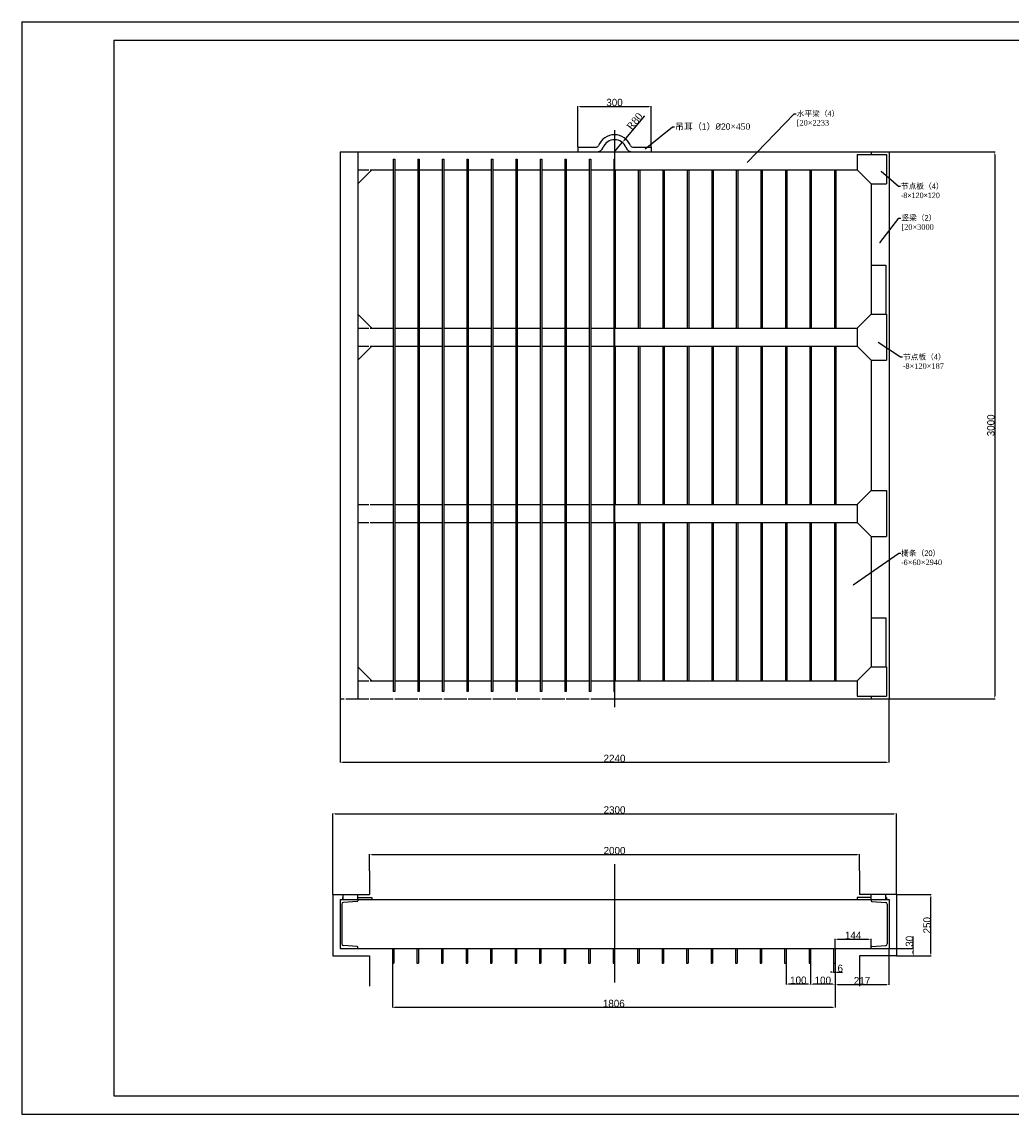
# Model space of a CAD drawing. Header units: millimetres. Extents: x 153 to 6453, y 1859 to 6314.
# Tile 1 of 2: x 153 to 4189, y 1859 to 6314. Entities that reach past the tile are written whole.
import ezdxf
from ezdxf import colors
from ezdxf.entities.mleader import LeaderData, LeaderLine
from ezdxf.math import Vec2, Vec3

# ---------------------------------------------------------------- set-up
doc = ezdxf.new("R2010")
doc.units = ezdxf.units.MM
doc.dimstyles.new('ISO-25', dxfattribs={"dimtxt": 30, "dimasz": 10, "dimexe": 1.25, "dimexo": 0.625, "dimtad": 1, "dimtxsty": 'Standard', "dimcen": 2.5, "dimadec": 0, "dimazin": 0, "dimtfac": 1, "dimtmove": 0, "dimatfit": 3, "dimfxl": 1, "dimarcsym": 0})

# ---------------------------------------------------------------- blocks, each defined once
blk = doc.blocks.new('*D2')
at = {"color": 0, "lineweight": -2}
for p, q in [((2420.9, 5804.1), (2420.9, 5970.8)), ((2720.9, 5804.1), (2720.9, 5970.8)), ((2430.9, 5969.5), (2710.9, 5969.5))]:
    blk.add_line(p, q, dxfattribs=at)
at = {"color": 0}
for points in [[(2430.9, 5971.2), (2430.9, 5967.8), (2420.9, 5969.5)], [(2710.9, 5971.2), (2710.9, 5967.8), (2720.9, 5969.5)]]:
    blk.add_solid(points, dxfattribs=at)
at = {"layer": 'Defpoints', "color": 0}
for p in [(2720.9, 5969.5), (2420.9, 5803.5), (2720.9, 5803.5)]:
    blk.add_point(p, dxfattribs=at)
at = {"color": 0, "insert": (2570.9, 5985.1), "char_height": 30, "attachment_point": 5}
blk.add_mtext('300', dxfattribs=at)
blk = doc.blocks.new('*D4')
at = {"color": 0, "lineweight": -2}
for p, q in [((3464.9, 2474.1), (3464.9, 2436.8)), ((3470.9, 2474.1), (3470.9, 2436.8)), ((3458.9, 2438.1), (3452.9, 2438.1)), ((3464.9, 2438.1), (3470.9, 2438.1)), ((3476.9, 2438.1), (3501.3, 2438.1))]:
    blk.add_line(p, q, dxfattribs=at)
at = {"color": 0}
for points in [[(3458.9, 2439.1), (3458.9, 2437.1), (3464.9, 2438.1)], [(3476.9, 2439.1), (3476.9, 2437.1), (3470.9, 2438.1)]]:
    blk.add_solid(points, dxfattribs=at)
at = {"layer": 'Defpoints', "color": 0}
for p in [(3464.9, 2474.7), (3470.9, 2474.7), (3470.9, 2438.1)]:
    blk.add_point(p, dxfattribs=at)
at = {"color": 0, "insert": (3492.1, 2453.7), "char_height": 30, "attachment_point": 5}
blk.add_mtext('6', dxfattribs=at)
blk = doc.blocks.new('*D5')
at = {"color": 0, "lineweight": -2}
for p, q in [((3370.9, 2474.7), (3370.9, 2388)), ((3470.9, 2436.8), (3470.9, 2388)), ((3460.9, 2389.2), (3380.9, 2389.2))]:
    blk.add_line(p, q, dxfattribs=at)
at = {"color": 0}
for points in [[(3380.9, 2390.9), (3380.9, 2387.5), (3370.9, 2389.2)], [(3460.9, 2390.9), (3460.9, 2387.5), (3470.9, 2389.2)]]:
    blk.add_solid(points, dxfattribs=at)
at = {"layer": 'Defpoints', "color": 0}
for p in [(3370.9, 2475.3), (3470.9, 2437.4), (3370.9, 2389.2)]:
    blk.add_point(p, dxfattribs=at)
at = {"color": 0, "insert": (3420.9, 2404.8), "char_height": 30, "attachment_point": 5}
blk.add_mtext('100', dxfattribs=at)
blk = doc.blocks.new('*D6')
at = {"color": 0, "lineweight": -2}
for p, q in [((3270.9, 2474.7), (3270.9, 2388.4)), ((3370.9, 2474.7), (3370.9, 2388.4)), ((3360.9, 2389.6), (3280.9, 2389.6))]:
    blk.add_line(p, q, dxfattribs=at)
at = {"color": 0}
for points in [[(3280.9, 2391.3), (3280.9, 2388), (3270.9, 2389.6)], [(3360.9, 2391.3), (3360.9, 2388), (3370.9, 2389.6)]]:
    blk.add_solid(points, dxfattribs=at)
at = {"layer": 'Defpoints', "color": 0}
for p in [(3270.9, 2475.3), (3370.9, 2475.3), (3270.9, 2389.6)]:
    blk.add_point(p, dxfattribs=at)
at = {"color": 0, "insert": (3320.9, 2405.3), "char_height": 30, "attachment_point": 5}
blk.add_mtext('100', dxfattribs=at)
blk = doc.blocks.new('*D14')
at = {"color": 0, "lineweight": -2}
for p, q in [((2692.9, 5931), (2609.2, 5829.8)), ((2570.9, 5783.5), (2602.8, 5822.1))]:
    blk.add_line(p, q, dxfattribs=at)
at = {"color": 0}
blk.add_solid([(2607.9, 5830.8), (2610.4, 5828.7), (2602.8, 5822.1)], dxfattribs=at)
at = {"layer": 'Defpoints', "color": 0}
for p in [(2602.8, 5822.1), (2570.9, 5783.5)]:
    blk.add_point(p, dxfattribs=at)
at = {"color": 0, "insert": (2649.8, 5904), "char_height": 30, "attachment_point": 5, "rotation": 50.4157}
blk.add_mtext(' {\\f@Batang|b0|i0|c0|p18;\\C256;R80}', dxfattribs=at)
blk = doc.blocks.new('*D15')
at = {"color": 0, "lineweight": -2}
for p, q in [((1450.9, 3552.9), (1450.9, 3293)), ((3690.9, 3552.9), (3690.9, 3293)), ((1460.9, 3294.3), (3680.9, 3294.3))]:
    blk.add_line(p, q, dxfattribs=at)
at = {"color": 0}
for points in [[(1460.9, 3295.9), (1460.9, 3292.6), (1450.9, 3294.3)], [(3680.9, 3295.9), (3680.9, 3292.6), (3690.9, 3294.3)]]:
    blk.add_solid(points, dxfattribs=at)
at = {"layer": 'Defpoints', "color": 0}
for p in [(1450.9, 3553.5), (3690.9, 3553.5), (3690.9, 3294.3)]:
    blk.add_point(p, dxfattribs=at)
at = {"color": 0, "insert": (2570.9, 3309.9), "char_height": 30, "attachment_point": 5}
blk.add_mtext('2240', dxfattribs=at)
blk = doc.blocks.new('*D16')
at = {"color": 0, "lineweight": -2}
for p, q in [((3691.5, 5783.5), (4123.6, 5783.5)), ((4122.3, 5773.5), (4122.3, 3563.5)), ((3691.5, 3553.5), (4123.6, 3553.5))]:
    blk.add_line(p, q, dxfattribs=at)
at = {"color": 0}
for points in [[(4120.7, 5773.5), (4124, 5773.5), (4122.3, 5783.5)], [(4120.7, 3563.5), (4124, 3563.5), (4122.3, 3553.5)]]:
    blk.add_solid(points, dxfattribs=at)
at = {"layer": 'Defpoints', "color": 0}
for p in [(3690.9, 5783.5), (3690.9, 3553.5), (4122.3, 3553.5)]:
    blk.add_point(p, dxfattribs=at)
at = {"color": 0, "insert": (4106.7, 4668.5), "char_height": 30, "attachment_point": 5, "rotation": 90}
blk.add_mtext('3000', dxfattribs=at)
blk = doc.blocks.new('*D19')
at = {"color": 0, "lineweight": -2}
for p, q in [((1570.9, 2851.9), (1570.9, 2919.5)), ((1580.9, 2918.3), (3560.9, 2918.3)), ((3570.9, 2851.9), (3570.9, 2919.5))]:
    blk.add_line(p, q, dxfattribs=at)
at = {"color": 0}
for points in [[(1580.9, 2920), (1580.9, 2916.6), (1570.9, 2918.3)], [(3560.9, 2920), (3560.9, 2916.6), (3570.9, 2918.3)]]:
    blk.add_solid(points, dxfattribs=at)
at = {"layer": 'Defpoints', "color": 0}
for p in [(3570.9, 2918.3), (1570.9, 2851.3), (3570.9, 2851.3)]:
    blk.add_point(p, dxfattribs=at)
at = {"color": 0, "insert": (2570.9, 2933.9), "char_height": 30, "attachment_point": 5}
blk.add_mtext('2000', dxfattribs=at)
blk = doc.blocks.new('*D20')
at = {"color": 0, "lineweight": -2}
for p, q in [((1420.9, 2755.3), (1420.9, 3085.3)), ((1430.9, 3084.1), (3710.9, 3084.1)), ((3720.9, 2755.3), (3720.9, 3085.3))]:
    blk.add_line(p, q, dxfattribs=at)
at = {"color": 0}
for points in [[(1430.9, 3085.8), (1430.9, 3082.4), (1420.9, 3084.1)], [(3710.9, 3085.8), (3710.9, 3082.4), (3720.9, 3084.1)]]:
    blk.add_solid(points, dxfattribs=at)
at = {"layer": 'Defpoints', "color": 0}
for p in [(3720.9, 3084.1), (1420.9, 2754.7), (3720.9, 2754.7)]:
    blk.add_point(p, dxfattribs=at)
at = {"color": 0, "insert": (2570.9, 3099.7), "char_height": 30, "attachment_point": 5}
blk.add_mtext('2300', dxfattribs=at)
blk = doc.blocks.new('*D21')
at = {"color": 0, "lineweight": -2}
for p, q in [((1664.9, 2474.1), (1664.9, 2293.7)), ((3470.9, 2474.1), (3470.9, 2293.7)), ((1674.9, 2294.9), (3460.9, 2294.9))]:
    blk.add_line(p, q, dxfattribs=at)
at = {"color": 0}
for points in [[(1674.9, 2296.6), (1674.9, 2293.2), (1664.9, 2294.9)], [(3460.9, 2296.6), (3460.9, 2293.2), (3470.9, 2294.9)]]:
    blk.add_solid(points, dxfattribs=at)
at = {"layer": 'Defpoints', "color": 0}
for p in [(1664.9, 2474.7), (3470.9, 2474.7), (3470.9, 2294.9)]:
    blk.add_point(p, dxfattribs=at)
at = {"color": 0, "insert": (2567.9, 2310.5), "char_height": 30, "attachment_point": 5}
blk.add_mtext('1806', dxfattribs=at)
blk = doc.blocks.new('*D22')
at = {"color": 0, "lineweight": -2}
for p, q in [((3690.9, 2534.1), (3690.9, 2386.7)), ((3470.9, 2473.4), (3470.9, 2386.7)), ((3480.9, 2388), (3680.9, 2388))]:
    blk.add_line(p, q, dxfattribs=at)
at = {"color": 0}
for points in [[(3480.9, 2389.6), (3480.9, 2386.3), (3470.9, 2388)], [(3680.9, 2389.6), (3680.9, 2386.3), (3690.9, 2388)]]:
    blk.add_solid(points, dxfattribs=at)
at = {"layer": 'Defpoints', "color": 0}
for p in [(3690.9, 2534.7), (3470.9, 2474.1), (3690.9, 2388)]:
    blk.add_point(p, dxfattribs=at)
at = {"color": 0, "insert": (3580.9, 2403.6), "char_height": 30, "attachment_point": 5}
blk.add_mtext('217', dxfattribs=at)
blk = doc.blocks.new('*D23')
at = {"color": 0, "lineweight": -2}
for p, q in [((3470.9, 2535.3), (3470.9, 2573.7)), ((3480.9, 2572.5), (3607.9, 2572.5)), ((3617.9, 2540.3), (3617.9, 2573.7))]:
    blk.add_line(p, q, dxfattribs=at)
at = {"color": 0}
for points in [[(3480.9, 2574.1), (3480.9, 2570.8), (3470.9, 2572.5)], [(3607.9, 2574.1), (3607.9, 2570.8), (3617.9, 2572.5)]]:
    blk.add_solid(points, dxfattribs=at)
at = {"layer": 'Defpoints', "color": 0}
for p in [(3617.9, 2572.5), (3617.9, 2539.6), (3470.9, 2534.7)]:
    blk.add_point(p, dxfattribs=at)
at = {"color": 0, "insert": (3544.4, 2588.1), "char_height": 30, "attachment_point": 5}
blk.add_mtext('144', dxfattribs=at)
blk = doc.blocks.new('*D25')
at = {"color": 0, "lineweight": -2}
for p, q in [((3721.5, 2754.7), (3863.1, 2754.7)), ((3861.8, 2514.7), (3861.8, 2744.7)), ((3721.5, 2504.7), (3863.1, 2504.7))]:
    blk.add_line(p, q, dxfattribs=at)
at = {"color": 0}
for points in [[(3860.1, 2744.7), (3863.5, 2744.7), (3861.8, 2754.7)], [(3860.1, 2514.7), (3863.5, 2514.7), (3861.8, 2504.7)]]:
    blk.add_solid(points, dxfattribs=at)
at = {"layer": 'Defpoints', "color": 0}
for p in [(3720.9, 2754.7), (3861.8, 2754.7), (3720.9, 2504.7)]:
    blk.add_point(p, dxfattribs=at)
at = {"color": 0, "insert": (3846.2, 2629.7), "char_height": 30, "attachment_point": 5, "rotation": 90}
blk.add_mtext('250', dxfattribs=at)
blk = doc.blocks.new('*D26')
at = {"color": 0, "lineweight": -2}
for p, q in [((3790, 2534.7), (3790, 2583.9)), ((3691.5, 2534.7), (3791.3, 2534.7)), ((3722.2, 2504.7), (3791.3, 2504.7)), ((3790, 2514.7), (3790, 2524.7))]:
    blk.add_line(p, q, dxfattribs=at)
at = {"color": 0}
for points in [[(3788.3, 2524.7), (3791.7, 2524.7), (3790, 2534.7)], [(3788.3, 2514.7), (3791.7, 2514.7), (3790, 2504.7)]]:
    blk.add_solid(points, dxfattribs=at)
at = {"layer": 'Defpoints', "color": 0}
for p in [(3690.9, 2534.7), (3721.5, 2504.7), (3790, 2534.7)]:
    blk.add_point(p, dxfattribs=at)
at = {"color": 0, "insert": (3774.4, 2564.3), "char_height": 30, "attachment_point": 5, "rotation": 90}
blk.add_mtext('30', dxfattribs=at)

msp = doc.modelspace()

# ---------------------------------------------------------------- linework, layer by layer
for p, q in [((152.541, 6314.219), (152.541, 1859.219)), ((152.541, 6314.219), (6452.541, 6314.219)), ((527.541, 6239.219), (6377.541, 6239.219)), ((527.541, 6239.219), (527.541, 1934.219)), ((2570.925, 5871.785), (2570.925, 3518.98)), ((2420.925, 5803.523), (2496.763, 5803.523)), ((2420.925, 5803.523), (2420.925, 5783.523)), ((2645.087, 5803.523), (2720.925, 5803.523)), ((2720.925, 5803.523), (2720.925, 5783.523)), ((1450.925, 5783.523), (3690.925, 5783.523)), ((1450.925, 5783.523), (1450.925, 3553.523)), ((1523.925, 5783.523), (1523.925, 3553.523)), ((1667.925, 5753.523), (1673.925, 5753.523)), ((1667.925, 5753.523), (1667.925, 3583.523)), ((1673.925, 5753.523), (1673.925, 3583.523)), ((1767.925, 5753.523), (1773.925, 5753.523)), ((1767.925, 5753.523), (1767.925, 3583.523)), ((1773.925, 5753.523), (1773.925, 3583.523)), ((1867.925, 5753.523), (1873.925, 5753.523)), ((1867.925, 5753.523), (1867.925, 3583.523)), ((1873.925, 5753.523), (1873.925, 3583.523)), ((1967.925, 5753.523), (1973.925, 5753.523)), ((1967.925, 5753.523), (1967.925, 3583.523)), ((1973.925, 5753.523), (1973.925, 3583.523)), ((2067.925, 5753.523), (2073.925, 5753.523)), ((2067.925, 5753.523), (2067.925, 3583.523)), ((2073.925, 5753.523), (2073.925, 3583.523)), ((2167.925, 5753.523), (2173.925, 5753.523)), ((2167.925, 5753.523), (2167.925, 3583.523)), ((2173.925, 5753.523), (2173.925, 3583.523)), ((2267.925, 5753.523), (2273.925, 5753.523)), ((2267.925, 5753.523), (2267.925, 3583.523)), ((2273.925, 5753.523), (2273.925, 3583.523)), ((2367.925, 5753.523), (2373.925, 5753.523)), ((2367.925, 5753.523), (2367.925, 3583.523)), ((2373.925, 5753.523), (2373.925, 3583.523)), ((2420.925, 5783.523), (2496.763, 5783.523)), ((2467.925, 5753.523), (2473.925, 5753.523)), ((2467.925, 5753.523), (2467.925, 3583.523)), ((2473.925, 5753.523), (2473.925, 3583.523)), ((2567.925, 5753.523), (2570.925, 5753.523)), ((2567.925, 5753.523), (2567.925, 3583.523)), ((2567.925, 5753.523), (2567.925, 3583.523)), ((2645.087, 5783.523), (2720.925, 5783.523)), ((3560.925, 5773.523), (3560.925, 5710.523)), ((3560.925, 5773.523), (3680.925, 5773.523)), ((3617.925, 5783.523), (3617.925, 5773.523)), ((3680.925, 5773.523), (3680.925, 5653.523)), ((3690.925, 5783.523), (3690.925, 3553.523)), ((1523.925, 5710.523), (1567.925, 5710.523)), ((1580.925, 5710.523), (1523.925, 5653.523)), ((1573.925, 5710.523), (1667.925, 5710.523)), ((1673.925, 5710.523), (1767.925, 5710.523)), ((1773.925, 5710.523), (1867.925, 5710.523)), ((1873.925, 5710.523), (1967.925, 5710.523)), ((1973.925, 5710.523), (2067.925, 5710.523)), ((2073.925, 5710.523), (2167.925, 5710.523)), ((2173.925, 5710.523), (2267.925, 5710.523)), ((2273.925, 5710.523), (2367.925, 5710.523)), ((2373.925, 5710.523), (2467.925, 5710.523)), ((2473.925, 5710.523), (2567.925, 5710.523)), ((2570.925, 5710.523), (3560.925, 5710.523)), ((2573.925, 5710.523), (2573.925, 5064.523)), ((2667.925, 5710.523), (2667.925, 5064.523)), ((2673.925, 5710.523), (2673.925, 5064.523)), ((2767.925, 5710.523), (2767.925, 5064.523)), ((2773.925, 5710.523), (2773.925, 5064.523)), ((2867.925, 5710.523), (2867.925, 5064.523)), ((2873.925, 5710.523), (2873.925, 5064.523)), ((2967.925, 5710.523), (2967.925, 5064.523)), ((2973.925, 5710.523), (2973.925, 5064.523)), ((3067.925, 5710.523), (3067.925, 5064.523)), ((3073.925, 5710.523), (3073.925, 5064.523)), ((3167.925, 5710.523), (3167.925, 5064.523)), ((3173.925, 5710.523), (3173.925, 5064.523)), ((3267.925, 5710.523), (3267.925, 5064.523)), ((3273.925, 5710.523), (3273.925, 5064.523)), ((3367.925, 5710.523), (3367.925, 5064.523)), ((3373.925, 5710.523), (3373.925, 5064.523)), ((3467.925, 5710.523), (3467.925, 5064.523)), ((3473.925, 5710.523), (3473.925, 5064.523)), ((3560.925, 5710.523), (3617.925, 5653.523)), ((3617.925, 5653.523), (3617.925, 5121.523)), ((3617.925, 5653.523), (3680.925, 5653.523)), ((3617.925, 5321.523), (3677.925, 5321.523)), ((3677.925, 5321.523), (3677.925, 5121.523)), ((1580.925, 5064.523), (1523.925, 5121.523)), ((3560.925, 5064.523), (3617.925, 5121.523)), ((3617.925, 5121.523), (3680.925, 5121.523)), ((3680.925, 5121.523), (3680.925, 4934.523)), ((3680.925, 5121.523), (3680.925, 4934.523)), ((1523.925, 5064.523), (1567.925, 5064.523)), ((1573.925, 5064.523), (1667.925, 5064.523)), ((1673.925, 5064.523), (1767.925, 5064.523)), ((1773.925, 5064.523), (1867.925, 5064.523)), ((1873.925, 5064.523), (1967.925, 5064.523)), ((1973.925, 5064.523), (2067.925, 5064.523)), ((2073.925, 5064.523), (2167.925, 5064.523)), ((2173.925, 5064.523), (2267.925, 5064.523)), ((2273.925, 5064.523), (2367.925, 5064.523)), ((2373.925, 5064.523), (2467.925, 5064.523)), ((2473.925, 5064.523), (2567.925, 5064.523)), ((2570.925, 5064.523), (3560.925, 5064.523)), ((3560.925, 5064.523), (3560.925, 4991.523)), ((1523.925, 4991.523), (1567.925, 4991.523)), ((1580.925, 4991.523), (1523.925, 4934.523)), ((1573.925, 4991.523), (1667.925, 4991.523)), ((1673.925, 4991.523), (1767.925, 4991.523)), ((1773.925, 4991.523), (1867.925, 4991.523)), ((1873.925, 4991.523), (1967.925, 4991.523)), ((1973.925, 4991.523), (2067.925, 4991.523)), ((2073.925, 4991.523), (2167.925, 4991.523)), ((2173.925, 4991.523), (2267.925, 4991.523)), ((2273.925, 4991.523), (2367.925, 4991.523)), ((2373.925, 4991.523), (2467.925, 4991.523)), ((2473.925, 4991.523), (2567.925, 4991.523)), ((2570.925, 4991.523), (3560.925, 4991.523)), ((2573.925, 4991.523), (2573.925, 4345.523)), ((2667.925, 4991.523), (2667.925, 4345.523)), ((2673.925, 4991.523), (2673.925, 4345.523)), ((2767.925, 4991.523), (2767.925, 4345.523)), ((2773.925, 4991.523), (2773.925, 4345.523)), ((2867.925, 4991.523), (2867.925, 4345.523)), ((2873.925, 4991.523), (2873.925, 4345.523)), ((2967.925, 4991.523), (2967.925, 4345.523)), ((2973.925, 4991.523), (2973.925, 4345.523)), ((3067.925, 4991.523), (3067.925, 4345.523)), ((3073.925, 4991.523), (3073.925, 4345.523)), ((3167.925, 4991.523), (3167.925, 4345.523)), ((3173.925, 4991.523), (3173.925, 4345.523)), ((3267.925, 4991.523), (3267.925, 4345.523)), ((3273.925, 4991.523), (3273.925, 4345.523)), ((3367.925, 4991.523), (3367.925, 4345.523)), ((3373.925, 4991.523), (3373.925, 4345.523)), ((3467.925, 4991.523), (3467.925, 4345.523)), ((3473.925, 4991.523), (3473.925, 4345.523)), ((3560.925, 4991.523), (3617.925, 4934.523)), ((3617.925, 4934.523), (3617.925, 4402.523)), ((3617.925, 4934.523), (3680.925, 4934.523)), ((3560.925, 4345.523), (3617.925, 4402.523)), ((3617.925, 4402.523), (3680.925, 4402.523)), ((3680.925, 4402.523), (3680.925, 4215.523)), ((1523.925, 4345.523), (1567.925, 4345.523)), ((1573.925, 4345.523), (1667.925, 4345.523)), ((1673.925, 4345.523), (1767.925, 4345.523)), ((1773.925, 4345.523), (1867.925, 4345.523)), ((1873.925, 4345.523), (1967.925, 4345.523)), ((1973.925, 4345.523), (2067.925, 4345.523)), ((2073.925, 4345.523), (2167.925, 4345.523)), ((2173.925, 4345.523), (2267.925, 4345.523)), ((2273.925, 4345.523), (2367.925, 4345.523)), ((2373.925, 4345.523), (2467.925, 4345.523)), ((2473.925, 4345.523), (2567.925, 4345.523)), ((2570.925, 4345.523), (3560.925, 4345.523)), ((3560.925, 4345.523), (3560.925, 4272.523)), ((1523.925, 4272.523), (1567.925, 4272.523)), ((1573.925, 4272.523), (1667.925, 4272.523)), ((1673.925, 4272.523), (1767.925, 4272.523)), ((1773.925, 4272.523), (1867.925, 4272.523)), ((1873.925, 4272.523), (1967.925, 4272.523)), ((1973.925, 4272.523), (2067.925, 4272.523)), ((2073.925, 4272.523), (2167.925, 4272.523)), ((2173.925, 4272.523), (2267.925, 4272.523)), ((2273.925, 4272.523), (2367.925, 4272.523)), ((2373.925, 4272.523), (2467.925, 4272.523)), ((2473.925, 4272.523), (2567.925, 4272.523)), ((2570.925, 4272.523), (3560.925, 4272.523)), ((2573.925, 4272.523), (2573.925, 3626.523)), ((2667.925, 4272.523), (2667.925, 3626.523)), ((2673.925, 4272.523), (2673.925, 3626.523)), ((2767.925, 4272.523), (2767.925, 3626.523)), ((2773.925, 4272.523), (2773.925, 3626.523)), ((2867.925, 4272.523), (2867.925, 3626.523)), ((2873.925, 4272.523), (2873.925, 3626.523)), ((2967.925, 4272.523), (2967.925, 3626.523)), ((2973.925, 4272.523), (2973.925, 3626.523)), ((3067.925, 4272.523), (3067.925, 3626.523)), ((3073.925, 4272.523), (3073.925, 3626.523)), ((3167.925, 4272.523), (3167.925, 3626.523)), ((3173.925, 4272.523), (3173.925, 3626.523)), ((3267.925, 4272.523), (3267.925, 3626.523)), ((3273.925, 4272.523), (3273.925, 3626.523)), ((3367.925, 4272.523), (3367.925, 3626.523)), ((3373.925, 4272.523), (3373.925, 3626.523)), ((3467.925, 4272.523), (3467.925, 3626.523)), ((3473.925, 4272.523), (3473.925, 3626.523)), ((3560.925, 4272.523), (3617.925, 4215.523)), ((3617.925, 4215.523), (3617.925, 3683.523)), ((3617.925, 4215.523), (3680.925, 4215.523)), ((3617.925, 3883.523), (3677.925, 3883.523)), ((3677.925, 3883.523), (3677.925, 3683.523)), ((1580.925, 3626.523), (1523.925, 3683.523)), ((3560.925, 3626.523), (3617.925, 3683.523)), ((3617.925, 3683.523), (3680.925, 3683.523)), ((3680.925, 3683.523), (3680.925, 3563.523)), ((1523.925, 3626.523), (1567.925, 3626.523)), ((1573.925, 3626.523), (1667.925, 3626.523)), ((1673.925, 3626.523), (1767.925, 3626.523)), ((1773.925, 3626.523), (1867.925, 3626.523)), ((1873.925, 3626.523), (1967.925, 3626.523)), ((1973.925, 3626.523), (2067.925, 3626.523)), ((2073.925, 3626.523), (2167.925, 3626.523)), ((2173.925, 3626.523), (2267.925, 3626.523)), ((2273.925, 3626.523), (2367.925, 3626.523)), ((2373.925, 3626.523), (2467.925, 3626.523)), ((2473.925, 3626.523), (2567.925, 3626.523)), ((2570.925, 3626.523), (3560.925, 3626.523)), ((3560.925, 3626.523), (3560.925, 3563.523)), ((1673.925, 3583.523), (1667.925, 3583.523)), ((1773.925, 3583.523), (1767.925, 3583.523)), ((1873.925, 3583.523), (1867.925, 3583.523)), ((1973.925, 3583.523), (1967.925, 3583.523)), ((2073.925, 3583.523), (2067.925, 3583.523)), ((2173.925, 3583.523), (2167.925, 3583.523)), ((2273.925, 3583.523), (2267.925, 3583.523)), ((2373.925, 3583.523), (2367.925, 3583.523)), ((2473.925, 3583.523), (2467.925, 3583.523)), ((2567.925, 3583.523), (2570.925, 3583.523)), ((1450.925, 3553.523), (1467.925, 3553.523)), ((1473.925, 3553.523), (1567.925, 3553.523)), ((1573.925, 3553.523), (1667.925, 3553.523)), ((1673.925, 3553.523), (1767.925, 3553.523)), ((1773.925, 3553.523), (1867.925, 3553.523)), ((1873.925, 3553.523), (1967.925, 3553.523)), ((1973.925, 3553.523), (2067.925, 3553.523)), ((2073.925, 3553.523), (2167.925, 3553.523)), ((2173.925, 3553.523), (2267.925, 3553.523)), ((2273.925, 3553.523), (2367.925, 3553.523)), ((2373.925, 3553.523), (2467.925, 3553.523)), ((2473.925, 3553.523), (2567.925, 3553.523)), ((2570.925, 3553.523), (3690.925, 3553.523)), ((3560.925, 3563.523), (3680.925, 3563.523)), ((3617.925, 3563.523), (3617.925, 3553.523)), ((2570.925, 2879.411), (2570.925, 2396.472)), ((1450.925, 2734.692), (3690.925, 2734.692)), ((1450.925, 2734.692), (1450.925, 2534.692)), ((1460.925, 2742.692), (1463.925, 2742.692)), ((1460.925, 2742.692), (1460.925, 2734.692)), ((1463.925, 2734.692), (1463.925, 2754.692)), ((1521.14, 2726.748), (1464.422, 2722.662)), ((1523.925, 2734.692), (1523.925, 2754.692)), ((1523.925, 2742.692), (1580.925, 2742.692)), ((1523.925, 2734.692), (1523.925, 2729.74)), ((1580.925, 2742.692), (1580.925, 2734.692)), ((3617.925, 2742.692), (3560.925, 2742.692)), ((3560.925, 2742.692), (3560.925, 2734.692)), ((3617.925, 2734.692), (3617.925, 2754.692)), ((3617.925, 2734.692), (3617.925, 2729.74)), ((3620.709, 2726.748), (3677.428, 2722.662)), ((3677.925, 2734.692), (3677.925, 2754.692)), ((3680.925, 2742.692), (3677.925, 2742.692)), ((3680.925, 2742.692), (3680.925, 2734.692)), ((3690.925, 2734.692), (3690.925, 2534.692)), ((1457.925, 2715.68), (1457.925, 2553.703)), ((3683.925, 2715.68), (3683.925, 2553.703)), ((1521.14, 2542.636), (1464.422, 2546.721)), ((1523.925, 2534.692), (1523.925, 2539.643)), ((3617.925, 2534.692), (3617.925, 2539.643)), ((3620.709, 2542.636), (3677.428, 2546.721)), ((1450.925, 2534.692), (3690.925, 2534.692)), ((1664.925, 2534.692), (1664.925, 2474.692)), ((1670.925, 2534.692), (1670.925, 2474.692)), ((1764.925, 2534.692), (1764.925, 2474.692)), ((1770.925, 2534.692), (1770.925, 2474.692)), ((1864.925, 2534.692), (1864.925, 2474.692)), ((1870.925, 2534.692), (1870.925, 2474.692)), ((1964.925, 2534.692), (1964.925, 2474.692)), ((1970.925, 2534.692), (1970.925, 2474.692)), ((2064.925, 2534.692), (2064.925, 2474.692)), ((2070.925, 2534.692), (2070.925, 2474.692)), ((2164.925, 2534.692), (2164.925, 2474.692)), ((2170.925, 2534.692), (2170.925, 2474.692)), ((2264.925, 2534.692), (2264.925, 2474.692)), ((2270.925, 2534.692), (2270.925, 2474.692)), ((2364.925, 2534.692), (2364.925, 2474.692)), ((2370.925, 2534.692), (2370.925, 2474.692)), ((2464.925, 2534.692), (2464.925, 2474.692)), ((2470.925, 2534.692), (2470.925, 2474.692)), ((2564.925, 2534.692), (2564.925, 2474.692)), ((2570.925, 2534.692), (2570.925, 2474.692)), ((2664.925, 2534.692), (2664.925, 2474.692)), ((2670.925, 2534.692), (2670.925, 2474.692)), ((2764.925, 2534.692), (2764.925, 2474.692)), ((2770.925, 2534.692), (2770.925, 2474.692)), ((2864.925, 2534.692), (2864.925, 2474.692)), ((2870.925, 2534.692), (2870.925, 2474.692)), ((2964.925, 2534.692), (2964.925, 2474.692)), ((2970.925, 2534.692), (2970.925, 2474.692)), ((3064.925, 2534.692), (3064.925, 2474.692)), ((3070.925, 2534.692), (3070.925, 2474.692)), ((3164.925, 2534.692), (3164.925, 2474.692)), ((3170.925, 2534.692), (3170.925, 2474.692)), ((3264.925, 2534.692), (3264.925, 2474.692)), ((3270.925, 2534.692), (3270.925, 2474.692)), ((3364.925, 2534.692), (3364.925, 2474.692)), ((3370.925, 2534.692), (3370.925, 2474.692)), ((3464.925, 2534.692), (3464.925, 2474.692)), ((3470.925, 2534.692), (3470.925, 2474.692)), ((1664.925, 2474.692), (1670.925, 2474.692)), ((1764.925, 2474.692), (1770.925, 2474.692)), ((1864.925, 2474.692), (1870.925, 2474.692)), ((1964.925, 2474.692), (1970.925, 2474.692)), ((2064.925, 2474.692), (2070.925, 2474.692)), ((2164.925, 2474.692), (2170.925, 2474.692)), ((2264.925, 2474.692), (2270.925, 2474.692)), ((2364.925, 2474.692), (2370.925, 2474.692)), ((2464.925, 2474.692), (2470.925, 2474.692)), ((2564.925, 2474.692), (2570.925, 2474.692)), ((2664.925, 2474.692), (2670.925, 2474.692)), ((2764.925, 2474.692), (2770.925, 2474.692)), ((2864.925, 2474.692), (2870.925, 2474.692)), ((2964.925, 2474.692), (2970.925, 2474.692)), ((3064.925, 2474.692), (3070.925, 2474.692)), ((3164.925, 2474.692), (3170.925, 2474.692)), ((3264.925, 2474.692), (3270.925, 2474.692)), ((3364.925, 2474.692), (3370.925, 2474.692)), ((3464.925, 2474.692), (3470.925, 2474.692)), ((3464.925, 2474.692), (3470.925, 2474.692)), ((527.541, 1934.219), (6377.541, 1934.219)), ((152.541, 1859.219), (6452.541, 1859.219))]:
    msp.add_line(p, q)
at = {"color": 5}
for p, q in [((1570.925, 2851.292), (1570.925, 2754.692)), ((3570.925, 2851.292), (3570.925, 2754.692)), ((1420.925, 2754.692), (1420.925, 2504.692)), ((1420.925, 2754.692), (1570.925, 2754.692)), ((3720.925, 2754.692), (3570.925, 2754.692)), ((3720.925, 2754.692), (3720.925, 2504.692)), ((1420.925, 2504.692), (1570.925, 2504.692)), ((1570.925, 2504.692), (1570.925, 2381.335)), ((3720.925, 2504.692), (3570.925, 2504.692)), ((3570.925, 2504.692), (3570.925, 2381.335))]:
    msp.add_line(p, q, dxfattribs=at)
for centre, radius, start, end in [((2570.925, 5783.523), 70, 22.024313, 157.975687), ((2496.763, 5813.523), 10, 270, 337.975687), ((2496.763, 5813.523), 30, 270, 337.975687), ((2570.925, 5783.523), 50, 22.024313, 157.975687), ((2645.087, 5813.523), 30, 202.024313, 270), ((2645.087, 5813.523), 10, 202.024313, 270), ((1464.925, 2715.68), 7, 94.120156, 180), ((1520.925, 2729.74), 3, 274.120156, 0), ((3620.925, 2729.74), 3, 180, 265.879844), ((3676.925, 2715.68), 7, 0, 85.879844), ((1464.925, 2553.703), 7, 180, 265.879844), ((1520.925, 2539.643), 3, 0, 85.879844), ((3620.925, 2539.643), 3, 94.120156, 180), ((3676.925, 2553.703), 7, 274.120156, 0)]:
    msp.add_arc(centre, radius, start, end)

# ---------------------------------------------------------------- dimensions: what is measured, and where the dimension line sits
at = {"color": 1}
for base, p1, p2, picture, middle in [((2720.925, 5969.511), (2420.925, 5803.523), (2720.925, 5803.523), '*D2', (2570.925, 5985.136)), ((3690.925, 3294.274), (1450.925, 3553.523), (3690.925, 3553.523), '*D15', (2570.925, 3309.899)), ((3720.925, 3084.095), (1420.925, 2754.692), (3720.925, 2754.692), '*D20', (2570.925, 3099.72)), ((3570.925, 2918.289), (1570.925, 2851.292), (3570.925, 2851.292), '*D19', (2570.925, 2933.914)), ((3470.925, 2294.907), (1664.925, 2474.692), (3470.925, 2474.692), '*D21', (2567.925, 2310.532)), ((3270.925, 2389.647), (3370.925, 2475.317), (3270.925, 2475.317), '*D6', (3320.925, 2405.272)), ((3370.925, 2389.207), (3470.925, 2437.434), (3370.925, 2475.317), '*D5', (3420.925, 2404.832))]:
    dim = msp.add_linear_dim(base=base, p1=p1, p2=p2, dimstyle='ISO-25', dxfattribs=at)
    dim.commit()
    dim.dimension.update_dxf_attribs({"geometry": picture, "text_midpoint": middle})
dim = msp.add_radius_dim(center=(2570.925, 5783.523), mpoint=(2602.785, 5822.057), text=' {\\f@Batang|b0|i0|c0|p18;\\C256;R80}', dimstyle='ISO-25', dxfattribs=at)
dim.commit()
dim.dimension.update_dxf_attribs({"geometry": '*D14', "text_midpoint": (2662.124, 5893.826), "dimtype": 164})
dim = msp.add_linear_dim(base=(4122.341, 3553.523), p1=(3690.925, 5783.523), p2=(3690.925, 3553.523), angle=90, text='3000', dimstyle='ISO-25', dxfattribs=at)
dim.commit()
dim.dimension.update_dxf_attribs({"geometry": '*D16', "text_midpoint": (4106.716, 4668.523)})
for base, p1, p2, picture, middle in [((3861.804, 2754.692), (3720.925, 2504.692), (3720.925, 2754.692), '*D25', (3846.179, 2629.692)), ((3790.013, 2534.692), (3721.55, 2504.692), (3690.925, 2534.692), '*D26', (3774.388, 2564.317))]:
    dim = msp.add_linear_dim(base=base, p1=p1, p2=p2, angle=90, dimstyle='ISO-25', dxfattribs=at)
    dim.commit()
    dim.dimension.update_dxf_attribs({"geometry": picture, "text_midpoint": middle})
for base, p1, p2, text, picture, middle in [((3617.925, 2572.483), (3470.925, 2534.692), (3617.925, 2539.643), '144', '*D23', (3544.425, 2588.108)), ((3690.925, 2387.98), (3470.925, 2474.067), (3690.925, 2534.692), '217', '*D22', (3580.925, 2403.605))]:
    dim = msp.add_linear_dim(base=base, p1=p1, p2=p2, text=text, dimstyle='ISO-25', dxfattribs=at)
    dim.commit()
    dim.dimension.update_dxf_attribs({"geometry": picture, "text_midpoint": middle})
dim = msp.add_linear_dim(base=(3470.925, 2438.059), p1=(3464.925, 2474.692), p2=(3470.925, 2474.692), dimstyle='ISO-25', override={"dimasz": 6}, dxfattribs=at)
dim.commit()
dim.dimension.update_dxf_attribs({"geometry": '*D4', "text_midpoint": (3492.133, 2453.684)})

# ---------------------------------------------------------------- leaders
at = {"color": 6}
ml = msp.add_multileader_mtext('Standard', dxfattribs=at)
ml.set_content('水平梁（4）\\P{\\f@Batang|b0|i0|c0|p18;[\\f@Batang|b0|i0|c134|p18;20×\\f@Batang|b0|i0|c0|p18;2\\f@Batang|b0|i0|c134|p18;233}', color=6)
ml.set_leader_properties()
ml.build(insert=Vec2(0, 0))
ctx = ml.context
ctx.base_point, ctx.char_height, ctx.plane_origin = Vec3(3312.257, 5938.828), 22.5, Vec3(3109.873, 5737.755)
notes = []
notes.append((ctx, [(0, (1, 1, 0), (3304.257, 5938.828), (1, 0), 8, [(0, [(3109.873, 5737.755)], 0, [])])]))
ctx.mtext.insert, ctx.mtext.flow_direction = Vec3(3314.257, 5951.287), 5
ml = msp.add_multileader_mtext('Standard', dxfattribs=at)
ml.set_content('吊耳（1）{\\fISOCPEUR|b0|i0|c0|p34;%%C}20{\\f@Batang|b0|i0|c134|p18;×450}', color=6)
ml.set_leader_properties()
ml.build(insert=Vec2(0, 0))
ctx = ml.context
ctx.base_point, ctx.char_height, ctx.plane_origin = Vec3(2815.902, 5885.6), 26, Vec3(2693.525, 5793.301)
notes.append((ctx, [(0, (1, 1, 0), (2807.902, 5885.6), (1, 0), 8, [(0, [(2693.525, 5793.301)], 0, [])])]))
ctx.mtext.insert, ctx.mtext.flow_direction = Vec3(2817.902, 5900.333), 5
ml = msp.add_multileader_mtext('Standard', dxfattribs=at)
ml.set_content('节点板（4）\\P-{\\f@Dotum|b0|i0|c0|p34;8\\f@Dotum|b0|i0|c134|p34;×\\f@Dotum|b0|i0|c0|p34;120\\f@Dotum|b0|i0|c134|p34;×\\f@Dotum|b0|i0|c0|p34;120}', color=6)
ml.set_leader_properties()
ml.build(insert=Vec2(0, 0))
ctx = ml.context
ctx.base_point, ctx.char_height, ctx.plane_origin = Vec3(3737.346, 5644.069), 22.5, Vec3(3655.307, 5707.744)
notes.append((ctx, [(0, (1, 1, 0), (3729.346, 5644.069), (1, 0), 8, [(0, [(3655.307, 5707.744)], 0, [])])]))
ctx.mtext.insert, ctx.mtext.flow_direction = Vec3(3739.346, 5655.334), 5
ml = msp.add_multileader_mtext('Standard', dxfattribs=at)
ml.set_content('竖梁（2）\\P{\\f@Batang|b0|i0|c0|p18;[\\f@Batang|b0|i0|c134|p18;20×3000}', color=6)
ml.set_leader_properties()
ml.build(insert=Vec2(0, 0))
ctx = ml.context
ctx.base_point, ctx.char_height, ctx.plane_origin = Vec3(3739.415, 5513.763), 22.5, Vec3(3651.531, 5409.431)
notes.append((ctx, [(0, (1, 1, 0), (3731.415, 5513.763), (1, 0), 8, [(0, [(3651.531, 5409.431)], 0, [])])]))
ctx.mtext.insert, ctx.mtext.flow_direction = Vec3(3741.415, 5526.221), 5
ml = msp.add_multileader_mtext('Standard', dxfattribs=at)
ml.set_content('节点板（4）\\P-8{\\fBatang|b0|i0|c0|p18;×120×187}', color=6)
ml.set_leader_properties()
ml.build(insert=Vec2(0, 0))
ctx = ml.context
ctx.base_point, ctx.char_height, ctx.plane_origin = Vec3(3745.996, 4947.469), 22.5, Vec3(3643.654, 5009.519)
notes.append((ctx, [(0, (1, 1, 0), (3737.996, 4947.469), (1, 0), 8, [(0, [(3643.654, 5009.519)], 0, [])])]))
ctx.mtext.insert, ctx.mtext.flow_direction = Vec3(3747.996, 4958.988), 5
ml = msp.add_multileader_mtext('Standard', dxfattribs=at)
ml.set_content('栅条（20）\\P-6{\\f@Batang|b0|i0|c134|p18;×60×2940}', color=6)
ml.set_leader_properties()
ml.build(insert=Vec2(0, 0))
ctx = ml.context
ctx.base_point, ctx.char_height, ctx.plane_origin = Vec3(3738.694, 4146.961), 22.5, Vec3(3540.906, 4015.521)
notes.append((ctx, [(0, (1, 1, 0), (3730.694, 4146.961), (1, 0), 8, [(0, [(3540.906, 4015.521)], 0, [])])]))
ctx.mtext.insert, ctx.mtext.flow_direction = Vec3(3740.694, 4158.51), 5
for ctx, leaders in notes:
    for number, flags, end, landing, length, lines in leaders:
        leader = LeaderData()
        leader.index, (leader.has_last_leader_line, leader.has_dogleg_vector, leader.attachment_direction) = number, flags
        leader.last_leader_point, leader.dogleg_vector, leader.dogleg_length = Vec3(end), Vec3(landing), length
        for number, points, colour, breaks in lines:
            line = LeaderLine()
            line.index, line.vertices, line.color, line.breaks = number, Vec3.list(points), colors.encode_raw_color(colour), breaks
            leader.lines.append(line)
        ctx.leaders.append(leader)

doc.saveas('drawing.dxf')
